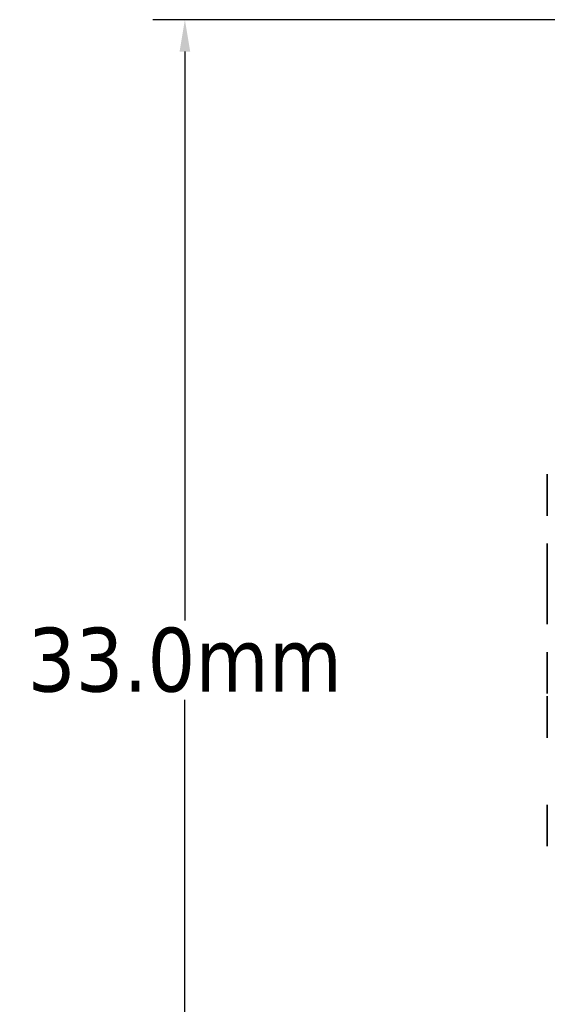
# Model space of a CAD drawing. Header units: millimetres. Extents: x 72 to 150.5, y 81.2 to 131.3.
# Tile 2 of 256: x 72 to 85.6, y 106 to 131.3. Entities that reach past the tile are written whole.
import ezdxf

# ---------------------------------------------------------------- set-up
doc = ezdxf.new("R2010")
doc.units = ezdxf.units.MM
doc.styles.add('Tahoma', font='tahoma.ttf')
doc.dimstyles.new('DimStyle5', dxfattribs={"dimtxt": 1.644673, "dimasz": 0.822336, "dimexe": 0.822336, "dimexo": 0.822336, "dimgap": 0.164467, "dimtad": 0, "dimtih": 1, "dimtoh": 1, "dimdec": 1, "dimzin": 0, "dimdsep": 46, "dimtxsty": 'Tahoma', "dimcen": 0.09, "dimadec": 0, "dimazin": 0, "dimtfac": 1, "dimtdec": 4, "dimtofl": 0, "dimtmove": 0, "dimatfit": 3, "dimfxl": 0, "dimtolj": 1, "dimtzin": 0, "dimarcsym": 0})

# ---------------------------------------------------------------- blocks, each defined once
blk = doc.blocks.new('Group#2')
at = {"color": 9}
for centre in [(6.798, 20.757, 6), (9.983, 18.969, 6), (6.798, 17.962, 6), (9.983, 16.175, 6), (6.798, 15.038, 6), (6.798, 12.243, 6)]:
    blk.add_circle(centre, 0.536, dxfattribs=at)
blk = doc.blocks.new('*D25')
at = {"color": 0, "lineweight": -2}
for p, q in [((90.754, 131.326), (75.415, 131.326)), ((76.237, 130.504), (76.237, 115.847)), ((76.237, 99.148), (76.237, 113.805)), ((90.554, 98.326), (75.415, 98.326))]:
    blk.add_line(p, q, dxfattribs=at)
at = {"color": 0}
for points in [[(76.374, 130.504), (76.1, 130.504), (76.237, 131.326)], [(76.1, 99.148), (76.374, 99.148), (76.237, 98.326)]]:
    blk.add_solid(points, dxfattribs=at)
at = {"layer": 'Defpoints', "color": 0}
for p in [(76.237, 131.326), (91.577, 131.326), (91.377, 98.326)]:
    blk.add_point(p, dxfattribs=at)
at = {"color": 0, "insert": (76.237, 114.826), "char_height": 1.6447, "attachment_point": 5, "style": 'Tahoma'}
blk.add_mtext('\\A1;33.0mm', dxfattribs=at)

msp = doc.modelspace()

# ---------------------------------------------------------------- block references
at = {"extrusion": (-1, 0, -1.45398e-13), "rotation": 90}
msp.add_blockref('Group#2', (-98.326, 0, -91.577), dxfattribs=at)

# ---------------------------------------------------------------- dimensions: what is measured, and where the dimension line sits
at = {"color": 250}
dim = msp.add_linear_dim(base=(76.237, 131.326), p1=(91.377, 98.326), p2=(91.577, 131.326), angle=90, dimstyle='DimStyle5', override={"dimpost": 'mm'}, dxfattribs=at)
dim.commit()
dim.dimension.update_dxf_attribs({"geometry": '*D25', "text_midpoint": (76.237, 114.826)})

doc.saveas('drawing.dxf')
